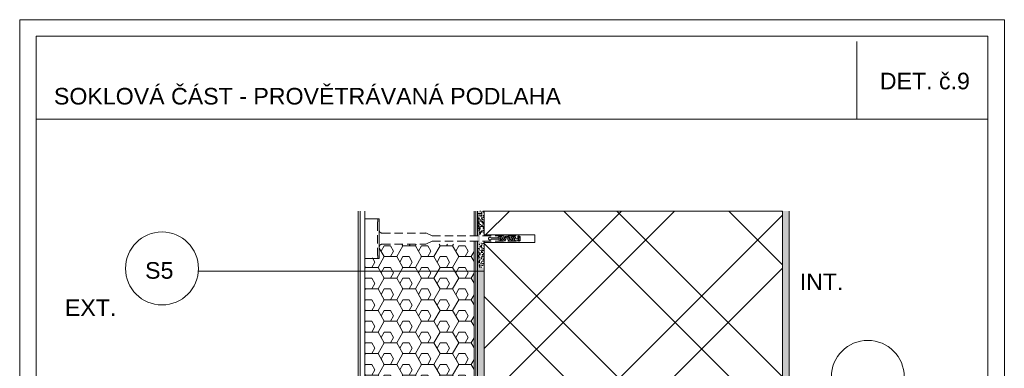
# Model space of a CAD drawing. Header units: millimetres. Extents: x -164296 to 75635, y 29674 to 91116.
# Tile 13 of 20: x -159090 to -157605, y 35117 to 35642. Entities that reach past the tile are written whole.
import ezdxf

# ---------------------------------------------------------------- set-up
doc = ezdxf.new("R2010")
doc.units = ezdxf.units.MM
doc.header["$MEASUREMENT"] = 0
doc.linetypes.add('DASHED', pattern=[19.05, 12.7, -6.35])
doc.styles.add('GENEROVANÝ_STYL_1', font='txt')
doc.linetypes.add('FENCELINE1', pattern='A,0,[5,Detail č.9 PROVĚTRÁVANÁ PODLAHA1.Shx,S=0.31246,R=0,X=0,Y=0],-39.37,0', length=39.37)
doc.linetypes.add('LEPENÍ', pattern='A,0,[2,Detail č.9 PROVĚTRÁVANÁ PODLAHA1.Shx,S=0.060476,R=0,X=0,Y=0],-7.62,0', length=7.62)
pattern_1 = [(307.5, (-329122.9716, 10917.944), (4.81705942, 0.157483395), [0, -3.8, 0, -4.25, 0, -4.0625]), (277.5, (-329122.9716, 10917.944), (-7.05536516, 4.42444176), [0, -2.05, 0, -3.425, 0, -1.3125]), (237.5, (-329122.9716, 10921.019), (-0.01414763, 7.78535465), [0, -1.25, 0, -4.5, 0, -5.875]), (227.5, (-329122.9716, 10921.019), (-2.1941889, 7.5153165), [0, -0.625, 0, -2.95, 0, -3.375])]

msp = doc.modelspace()

# ---------------------------------------------------------------- hatches: boundary and pattern name
at = {"linetype": 'Continuous', "lineweight": 35}
for points in [[(-158400, 35293.5), (-158396, 35293.5), (-158396, 35353.8), (-158400, 35353.8)], [(-158400, 35293.5), (-158400, 35118), (-158396, 35118), (-158396, 35293.5)]]:
    msp.add_hatch(color=8, dxfattribs=at).paths.add_polyline_path(points)
at = {"linetype": 'Continuous', "lineweight": 20, "true_color": 0xff6600}
h = msp.add_hatch(dxfattribs=at)
h.set_pattern_fill('AR_SAND_0001', color=30, style=0, pattern_type=2)
h.set_pattern_definition(pattern_1)
h.paths.add_polyline_path([(-158390, 35318), (-158390, 35353.8), (-158400, 35353.8), (-158400, 35318)])
at = {"linetype": 'Continuous', "lineweight": 13}
h = msp.add_hatch(dxfattribs=at)
h.set_pattern_fill('ZDIVO2_0001', color=254, style=0, pattern_type=2)
h.set_pattern_definition([(45, (-328972.97, 10917.94), (-124.4508, 124.4508), []), (45, (-328892.97, 10917.94), (-124.4508, 124.4508), []), (135, (-328972.97, 10917.94), (124.4508, 124.4508), []), (135, (-328892.97, 10917.94), (124.4508, 124.4508), [])])
h.paths.add_polyline_path([(-158390, 34726.5), (-158390, 34612.3), (-157940, 34612.3), (-157940, 35353.8), (-158390, 35353.8), (-158390, 35318), (-158313.4, 35318), (-158313.4, 35306.5), (-158390, 35306.5), (-158390, 34938), (-158313.4, 34938), (-158313.4, 34926.5), (-158390, 34926.5), (-158389.9, 34738), (-158313.4, 34738), (-158313.4, 34726.5)])
at = {"linetype": 'Continuous', "lineweight": 20, "true_color": 0xff6600}
h = msp.add_hatch(dxfattribs=at)
h.set_pattern_fill('AR_SAND_0001', color=30, style=0, pattern_type=2)
h.set_pattern_definition([(307.5, (-330396.962, 4145.192), (4.81705942, 0.157483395), [0, -3.8, 0, -4.25, 0, -4.0625]), (277.5, (-330396.962, 4145.192), (-7.05536516, 4.42444176), [0, -2.05, 0, -3.425, 0, -1.3125]), (237.5, (-330396.962, 4148.267), (-0.01414763, 7.78535465), [0, -1.25, 0, -4.5, 0, -5.875]), (227.5, (-330396.962, 4148.267), (-2.1941889, 7.5153165), [0, -0.625, 0, -2.95, 0, -3.375])])
h.paths.add_polyline_path([(-157930, 35353.8), (-157940, 35353.8), (-157940, 34859.8), (-157936.9, 34859.8), (-157930, 34866.6)])
h = msp.add_hatch(dxfattribs=at)
h.set_pattern_fill('XPS_0001', color=30, style=0, pattern_type=2)
h.set_pattern_definition([(0, (0, 0), (0, 16.2379762), [9.375, -18.75]), (120, (0, 0), (14.0625, 8.1189881), [9.375, -18.75]), (60, (9.375, 0), (-14.0625, 8.1189881), [9.375, -18.75]), (0, (0, 0), (28.125, 16.2379762), [18.75, -37.5]), (120, (0, 0), (-28.125, 16.2379764), [18.75, -37.5]), (60, (0, 0), (6e-08, 32.4759526), [0, -37.5, 18.75, 0, 0, 0])])
h.paths.add_polyline_path([(-158570, 35283.3), (-158570, 34974.1), (-158559.2, 34962.3), (-158548.1, 34962.3), (-158548.1, 34950.1), (-158540.7, 34942.1), (-158539.2, 34943.5), (-158537.4, 34940.7), (-158478, 34940.7), (-158468.5, 34936.3), (-158405, 34936.3), (-158405, 35303.8), (-158548.1, 35303.8), (-158548.1, 35283.3)])
h = msp.add_hatch(dxfattribs=at)
h.set_pattern_fill('AR_SAND_0001', color=30, style=0, pattern_type=2)
h.set_pattern_definition(pattern_1)
h.paths.add_polyline_path([(-158390, 35306.5), (-158400, 35306.5), (-158400, 35268.5), (-158390, 35268.5)])
h = msp.add_hatch(dxfattribs=at)
h.set_pattern_fill('AR_SAND_0001', color=30, style=0, pattern_type=2)
h.set_pattern_definition(pattern_1)
h.paths.add_polyline_path([(-158390, 34938), (-158390, 35268.5), (-158400, 35268.5), (-158400, 34938)])

# ---------------------------------------------------------------- linework, layer by layer
at = {"color": 154, "linetype": 'Continuous', "lineweight": 13}
for p, q in [((-157827.7, 35492.4), (-157827.7, 35609.7)), ((-159065.4, 35492.4), (-157630.4, 35492.4)), ((-158820.8, 35263.3), (-158390, 35263.3))]:
    msp.add_line(p, q, dxfattribs=at)
at = {"color": 48, "linetype": 'Continuous', "lineweight": 20, "true_color": 0x5a400a}
for p, q in [((-158580, 34932.3), (-158580, 35353.8)), ((-158570, 34932.3), (-158570, 35353.8)), ((-158405, 35353.8), (-158405, 35316.3)), ((-158400, 35316.3), (-158400, 35353.8)), ((-158390, 35316.3), (-158390, 35353.8)), ((-157940, 34865.6), (-157940, 35353.8)), ((-157930, 34597.9), (-157930, 35353.8)), ((-158405, 35308.3), (-158405, 34936.3)), ((-158400, 34936.3), (-158400, 35308.3)), ((-158390, 34936.3), (-158390, 35308.3))]:
    msp.add_line(p, q, dxfattribs=at)
at = {"color": 8, "linetype": 'FENCELINE1', "lineweight": 20}
msp.add_line((-158577, 34932.3), (-158577, 35353.8), dxfattribs=at)
at = {"color": 154, "linetype": 'LEPENÍ', "lineweight": 13}
for p, q in [((-158402.5, 35353.8), (-158402.5, 35316.3)), ((-158402.5, 35308.3), (-158402.5, 34936.3))]:
    msp.add_line(p, q, dxfattribs=at)
at = {"color": 30, "linetype": 'Continuous', "lineweight": 20, "true_color": 0xff6600}
for p, q in [((-158548.1, 35342.3), (-158570.2, 35342.3)), ((-158548.1, 35342.3), (-158548.1, 35282.3)), ((-158548.1, 35282.3), (-158570.2, 35282.3))]:
    msp.add_line(p, q, dxfattribs=at)
at = {"color": 7, "linetype": 'DASHED', "lineweight": 20}
for p, q in [((-158550.6, 35336.7), (-158550.6, 35287.9)), ((-158550.1, 35341.3), (-158550.5, 35337.9)), ((-158548.1, 35341.3), (-158548.1, 35283.3)), ((-158544.1, 35320.7), (-158478, 35320.7)), ((-158478.1, 35320.8), (-158468.5, 35316.3)), ((-158468.5, 35316.3), (-158338.1, 35316.3)), ((-158369.8, 35313.3), (-158379.3, 35313.3)), ((-158367.3, 35315.4), (-158367.3, 35316.3)), ((-158365.3, 35315.8), (-158365.3, 35316.3)), ((-158365.3, 35308.3), (-158365.3, 35313.7)), ((-158360.3, 35310.9), (-158360.3, 35316.3)), ((-158358.3, 35314.8), (-158358.3, 35316.3)), ((-158353.3, 35314.7), (-158353.3, 35316.3)), ((-158351.3, 35310.9), (-158351.3, 35316.3)), ((-158346.3, 35315.8), (-158346.3, 35316.3)), ((-158346.3, 35308.3), (-158346.3, 35313.8)), ((-158344.3, 35315.5), (-158344.3, 35316.3)), ((-158339.3, 35312.2), (-158339.3, 35316.3)), ((-158335.6, 35313.3), (-158338.2, 35313.3)), ((-158338.1, 35308.3), (-158338.1, 35316.3)), ((-158338.1, 35310.6), (-158338.1, 35314.1)), ((-158338.1, 35310.6), (-158338.1, 35314.1)), ((-158335.6, 35309.3), (-158335.6, 35315.3)), ((-158544.1, 35303.8), (-158478.1, 35303.8)), ((-158478.1, 35303.8), (-158468.5, 35308.3)), ((-158468.5, 35308.3), (-158338.1, 35308.3)), ((-158369.9, 35311.3), (-158379.3, 35311.3)), ((-158367.3, 35308.3), (-158367.3, 35312.5)), ((-158360.3, 35308.3), (-158360.3, 35308.9)), ((-158360.3, 35308.5), (-158360.3, 35308.5)), ((-158360.3, 35308.5), (-158360.3, 35308.5)), ((-158360.3, 35308.5), (-158360.3, 35308.5)), ((-158360.3, 35308.5), (-158360.3, 35308.5)), ((-158360.3, 35308.5), (-158360.3, 35308.5)), ((-158360.3, 35308.5), (-158360.3, 35308.5)), ((-158360.3, 35308.5), (-158360.3, 35308.5)), ((-158360.3, 35308.5), (-158360.3, 35308.5)), ((-158360.3, 35308.4), (-158360.3, 35308.4)), ((-158360.3, 35308.4), (-158360.3, 35308.4)), ((-158360.3, 35308.4), (-158360.3, 35308.4)), ((-158360.3, 35308.4), (-158360.3, 35308.4)), ((-158360.3, 35308.4), (-158360.3, 35308.4)), ((-158360.3, 35308.4), (-158360.3, 35308.4)), ((-158360.3, 35308.4), (-158360.3, 35308.4)), ((-158360.3, 35308.4), (-158360.3, 35308.4)), ((-158360.3, 35308.4), (-158360.3, 35308.4)), ((-158360.3, 35308.4), (-158360.3, 35308.4)), ((-158360.3, 35308.4), (-158360.3, 35308.4)), ((-158360.3, 35308.4), (-158360.3, 35308.4)), ((-158360.3, 35308.4), (-158360.3, 35308.4)), ((-158360.3, 35308.4), (-158360.3, 35308.4)), ((-158360.3, 35308.4), (-158360.3, 35308.4)), ((-158360.3, 35308.4), (-158360.3, 35308.4)), ((-158360.3, 35308.4), (-158360.3, 35308.4)), ((-158360.3, 35308.4), (-158360.3, 35308.4)), ((-158360.3, 35308.4), (-158360.3, 35308.4)), ((-158360.3, 35308.3), (-158360.3, 35308.3)), ((-158360.3, 35308.3), (-158360.3, 35308.3)), ((-158360.3, 35308.3), (-158360.3, 35308.3)), ((-158360.3, 35308.3), (-158360.3, 35308.3)), ((-158360.3, 35308.3), (-158360.3, 35308.3)), ((-158360.3, 35308.3), (-158360.3, 35308.3)), ((-158360.3, 35308.3), (-158360.3, 35308.3)), ((-158360.3, 35308.3), (-158360.3, 35308.3)), ((-158360.3, 35308.3), (-158360.3, 35308.3)), ((-158358.3, 35308.3), (-158358.3, 35309.9)), ((-158353.3, 35308.3), (-158353.3, 35309.8)), ((-158351.3, 35308.3), (-158351.3, 35308.8)), ((-158344.3, 35308.3), (-158344.3, 35311.1)), ((-158339.3, 35308.3), (-158339.3, 35309.6)), ((-158335.6, 35311.3), (-158338.3, 35311.3)), ((-158550.1, 35283.3), (-158550.5, 35286.7))]:
    msp.add_line(p, q, dxfattribs=at)
at = {"color": 30, "linetype": 'Continuous', "lineweight": 20, "true_color": 0xff6600}
msp.add_lwpolyline([(-159090.4, 35642.4), (-157605.4, 35642.4), (-157605.4, 33542.4), (-159090.4, 33542.4)], close=True, dxfattribs=at)
at = {"color": 154, "linetype": 'Continuous', "lineweight": 13}
msp.add_lwpolyline([(-159065.4, 35617.4), (-157630.4, 35617.4), (-157630.4, 33567.4), (-159065.4, 33567.4)], close=True, dxfattribs=at)
at = {"color": 7, "linetype": 'Continuous', "lineweight": 13, "flags": 128}
msp.add_lwpolyline([(-158390, 34726.5), (-158390, 34612.3), (-157940, 34612.3), (-157940, 35353.8), (-158390, 35353.8), (-158390, 35318), (-158313.4, 35318), (-158313.4, 35306.5), (-158390, 35306.5), (-158390, 34938), (-158313.4, 34938), (-158313.4, 34926.5), (-158390, 34926.5), (-158389.9, 34738), (-158313.4, 34738), (-158313.4, 34726.5)], close=True, dxfattribs=at)
at = {"color": 154, "linetype": 'Continuous', "lineweight": 13}
for centre in [(-158875.8, 35267.3), (-157811.3, 35103.9)]:
    msp.add_circle(centre, 55, dxfattribs=at)
at = {"color": 7, "linetype": 'DASHED', "lineweight": 20}
for centre, radius, start, end in [((-158540.6, 35336.7), 10, 172.875, 180), ((-158549.1, 35341.3), 1, 0, 180), ((-158544.1, 35324.7), 4.01, 178.7745, 270), ((-158381.2, 35312.3), 2.12, 28.0831, 331.9169), ((-158369.7, 35314.3), 1.03, 265.5325, 334.8528), ((-158365.7, 35312.4), 3.38, 357.8734, 153.641), ((-158365.7, 35312.4), 1.38, 357.893, 151.8507), ((-158355.8, 35312.3), 3.5, 0, 180), ((-158355.8, 35312.3), 1.5, 0, 180), ((-158345.8, 35312.3), 3.5, 0, 180), ((-158345.8, 35312.3), 1.5, 0, 180), ((-158340.8, 35314.9), 3.04, 238.4905, 328.4012), ((-158338.5, 35311.7), 4.68, 51.4911, 84.9051), ((-158337.7, 35312.6), 2.76, 39.0445, 97.3526), ((-158544.1, 35299.8), 4.01, 90, 181.2255), ((-158369.7, 35314.3), 3.03, 265.5325, 334.8528), ((-158360.8, 35312.3), 3.5, 180, 0), ((-158360.8, 35312.3), 3.5, 180, 0), ((-158360.8, 35312.3), 3.5, 180, 0), ((-158360.8, 35312.3), 1.5, 180, 0), ((-158350.8, 35312.3), 3.5, 180, 0), ((-158350.8, 35312.3), 1.5, 180, 0), ((-158341.3, 35311.8), 3.04, 170.5896, 350.4981), ((-158337.7, 35312.1), 2.76, 262.6472, 320.9555), ((-158338.5, 35313), 4.68, 275.0948, 308.5089), ((-158540.6, 35287.9), 10, 180, 187.125), ((-158549.1, 35283.3), 1, 180, 0)]:
    msp.add_arc(centre, radius, start, end, dxfattribs=at)

# ---------------------------------------------------------------- texts
at = {"color": 154, "linetype": 'Continuous', "lineweight": 13, "char_height": 25, "attachment_point": 7, "style": 'GENEROVANÝ_STYL_1'}
for s, insert in [('\\A1;{\\pql;\\fArial|b0|i0|c238|p38;DET. č.\\fArial|b0|i0|c238|p38;9}', (-157793.2, 35537.1)), ('\\A1;{\\pql;\\fArial|b0|i0|c238|p38;SOKLOVÁ ČÁST\\fArial|b0|i0|c238|p38; - PROVĚTRÁVANÁ PODLAHA}', (-159038.8, 35514.2)), ('\\A1;{\\pql;\\fArial|b0|i0|c238|p38;S5}', (-158901.3, 35251.5)), ('\\A1;{\\pql;\\fArial|b0|i0|c238|p38;INT.}', (-157914, 35234.6)), ('\\A1;{\\pql;\\fArial|b0|i0|c238|p38;EXT.}', (-159022.3, 35195.7))]:
    msp.add_mtext(s, dxfattribs=dict(at, insert=insert))

doc.saveas('drawing.dxf')
